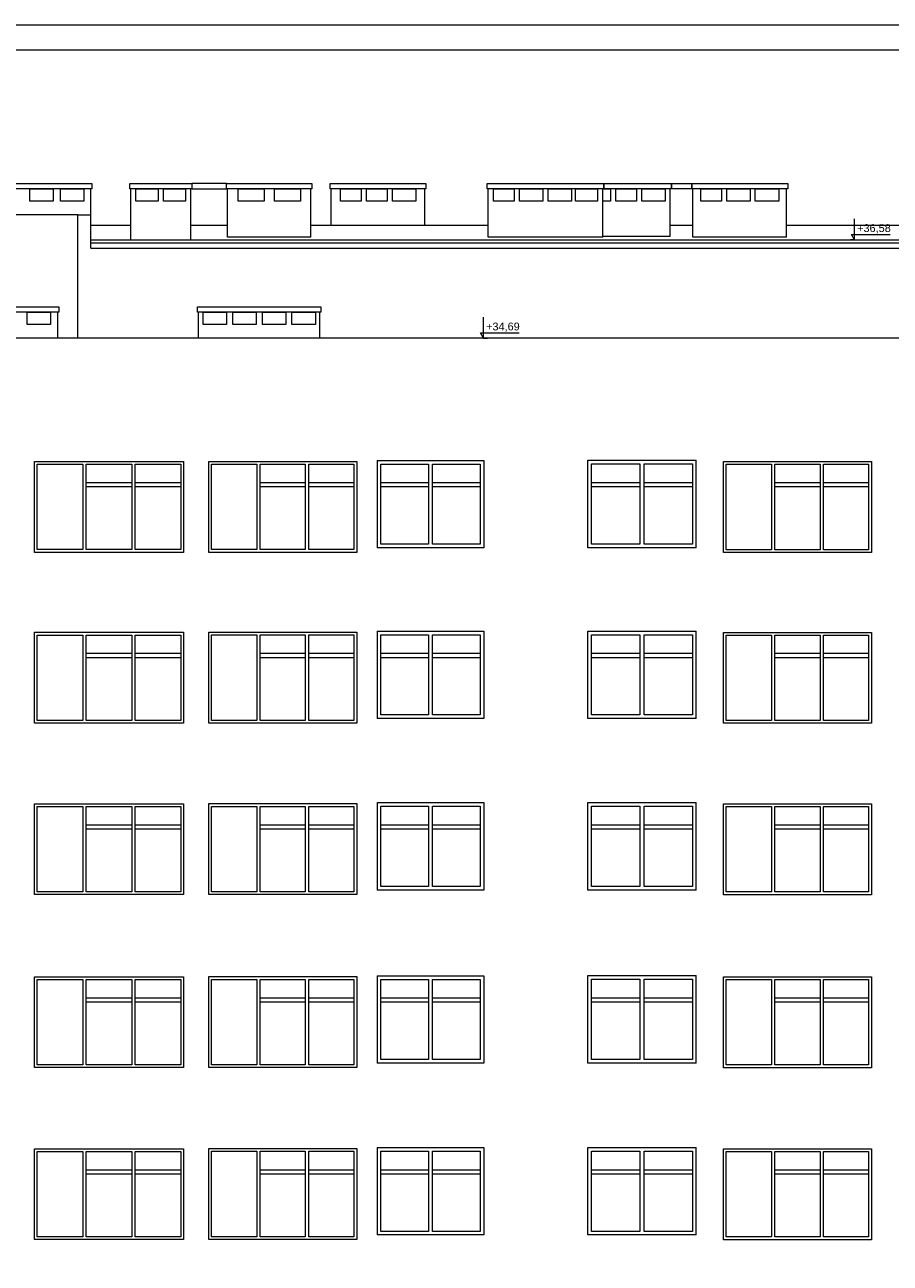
# Paper-space layout 'A-16 INWENTARYZACJA - ELEWACJE' of a CAD drawing. Header units: millimetres. Extents: x 0 to 1100, y 0 to 900.
# Tile 9 of 20: x 118 to 285, y 662 to 900. Entities that reach past the tile are written whole.
import ezdxf
from ezdxf.xclip import XClip

# ---------------------------------------------------------------- set-up
doc = ezdxf.new("R2010")
doc.units = ezdxf.units.MM
doc.header["$MEASUREMENT"] = 0
doc.header["$XCLIPFRAME"] = 0
for name, color, linetype, lineweight in [('A_Arkusz_Nr_pióra__1', 7, 'Continuous', 20), ('A_ściany_Nr_pióra__1', 7, 'Continuous', 20), ('A_ściany_Nr_pióra__2', 8, 'Continuous', 13), ('A_ściany_Nr_pióra__3', 252, 'Continuous', 13)]:
    doc.layers.add(name, color=color, linetype=linetype, lineweight=lineweight)
doc.layers.add('A_wymiary_Nr_pióra__7', color=7, linetype='Continuous', lineweight=18, true_color=0x171717)
doc.styles.add('STYL_AUTOMATYCZNY_4', font='arial.ttf')

# ---------------------------------------------------------------- blocks, each defined once
blk = doc.blocks.new('Rysunek_3_3', base_point=(-1601.89, 1777.84))
at = {"layer": 'A_wymiary_Nr_pióra__7', "color": 250, "linetype": 'Continuous', "lineweight": 18, "true_color": 0x171717}
for p, q in [((277.88, 858.66), (277.88, 862.66)), ((277.88, 858.66), (277.13, 858.66)), ((277.88, 858.66), (277.3, 859.66)), ((277.3, 859.66), (277.88, 859.66)), ((277.88, 859.66), (284.73, 859.66)), ((277.88, 858.66), (278.63, 858.66)), ((206.52, 839.74), (206.52, 843.74)), ((206.52, 839.74), (205.77, 839.74)), ((206.52, 839.74), (205.94, 840.74)), ((205.94, 840.74), (206.52, 840.74)), ((206.52, 840.74), (213.36, 840.74)), ((206.52, 839.74), (207.27, 839.74))]:
    blk.add_line(p, q, dxfattribs=at)
at = {"layer": 'A_ściany_Nr_pióra__1', "color": 7, "linetype": 'Continuous', "lineweight": 20}
for p, q in [((128.53, 863.46), (81.98, 863.46)), ((128.53, 839.74), (128.53, 863.46)), ((128.53, 863.46), (131.03, 863.46)), ((131.03, 858.66), (131.03, 863.46)), ((131.03, 861.46), (138.69, 861.46)), ((150.21, 861.46), (157.32, 861.46)), ((173.32, 861.46), (207.45, 861.46)), ((242.45, 861.46), (246.8, 861.46)), ((264.82, 861.46), (300.47, 861.46)), ((131.03, 858.66), (348.63, 858.66)), ((550.38, 839.74), (81.98, 839.74))]:
    blk.add_line(p, q, dxfattribs=at)
at = {"layer": 'A_ściany_Nr_pióra__2', "color": 8, "linetype": 'Continuous', "lineweight": 13}
for p, q in [((131.02, 863.46), (131.02, 868.46)), ((138.69, 858.66), (138.69, 868.46)), ((150.21, 858.66), (150.21, 868.46)), ((157.32, 859.14), (157.32, 868.46)), ((173.32, 859.14), (173.32, 868.46)), ((177.25, 861.46), (177.25, 868.46)), ((195.25, 861.46), (195.25, 868.46)), ((207.45, 859.14), (207.45, 868.46)), ((229.45, 859.14), (229.45, 868.46)), ((242.45, 859.27), (242.45, 868.46)), ((246.8, 859.14), (246.8, 868.46)), ((264.82, 859.14), (264.82, 868.46)), ((131.03, 857.06), (131.03, 858.66)), ((131.03, 858.06), (348.63, 858.06)), ((173.32, 859.14), (157.32, 859.14)), ((229.45, 859.14), (207.45, 859.14)), ((242.45, 859.27), (229.45, 859.27)), ((264.82, 859.14), (246.8, 859.14)), ((131.03, 857.06), (348.63, 857.06)), ((124.63, 839.74), (124.63, 844.74)), ((151.73, 839.74), (151.73, 844.74)), ((175.03, 839.74), (175.03, 844.74))]:
    blk.add_line(p, q, dxfattribs=at)
at = {"layer": 'A_ściany_Nr_pióra__2', "color": 8, "linetype": 'Continuous', "lineweight": 13, "flags": 128}
for points in [[(131.22, 868.46), (105.92, 868.46), (105.92, 869.46), (131.22, 869.46)], [(150.41, 868.46), (138.49, 868.46), (138.49, 869.46), (150.41, 869.46)], [(150.41, 869.46), (150.41, 868.46), (157.12, 868.46), (157.12, 869.46)], [(173.52, 868.46), (157.12, 868.46), (157.12, 869.46), (173.52, 869.46)], [(195.45, 868.46), (177.05, 868.46), (177.05, 869.46), (195.45, 869.46)], [(229.65, 868.46), (207.25, 868.46), (207.25, 869.46), (229.65, 869.46)], [(242.65, 868.46), (229.65, 868.46), (229.65, 869.46), (242.65, 869.46)], [(246.6, 869.46), (246.6, 868.46), (242.65, 868.46), (242.65, 869.46)], [(265.02, 868.46), (246.6, 868.46), (246.6, 869.46), (265.02, 869.46)], [(119.27, 868.46), (123.77, 868.46), (123.77, 866.06), (119.27, 866.06)], [(125.17, 868.46), (129.67, 868.46), (129.67, 866.06), (125.17, 866.06)], [(139.69, 868.46), (143.94, 868.46), (143.94, 866.06), (139.69, 866.06)], [(144.96, 868.46), (149.21, 868.46), (149.21, 866.06), (144.96, 866.06)], [(159.32, 868.46), (164.32, 868.46), (164.32, 866.06), (159.32, 866.06)], [(166.32, 868.46), (171.32, 868.46), (171.32, 866.06), (166.32, 866.06)], [(179, 868.46), (183, 868.46), (183, 866.06), (179, 866.06)], [(184, 868.46), (188, 868.46), (188, 866.06), (184, 866.06)], [(189, 868.46), (193.5, 868.46), (193.5, 866.06), (189, 866.06)], [(208.45, 868.46), (212.45, 868.46), (212.45, 866.06), (208.45, 866.06)], [(213.45, 868.46), (217.95, 868.46), (217.95, 866.06), (213.45, 866.06)], [(218.95, 868.46), (223.45, 868.46), (223.45, 866.06), (218.95, 866.06)], [(224.23, 868.46), (228.45, 868.46), (228.45, 866.06), (224.23, 866.06)], [(229.45, 868.46), (230.95, 868.46), (230.95, 866.06), (229.45, 866.06)], [(231.95, 868.46), (235.95, 868.46), (235.95, 866.06), (231.95, 866.06)], [(236.95, 868.46), (241.45, 868.46), (241.45, 866.06), (236.95, 866.06)], [(248.3, 868.46), (252.3, 868.46), (252.3, 866.06), (248.3, 866.06)], [(253.3, 868.46), (257.8, 868.46), (257.8, 866.06), (253.3, 866.06)], [(258.8, 868.46), (263.3, 868.46), (263.3, 866.06), (258.8, 866.06)], [(124.83, 844.74), (99.43, 844.74), (99.43, 845.74), (124.83, 845.74)], [(175.23, 844.74), (151.53, 844.74), (151.53, 845.74), (175.23, 845.74)], [(118.73, 844.74), (123.23, 844.74), (123.23, 842.34), (118.73, 842.34)], [(152.59, 844.74), (157.09, 844.74), (157.09, 842.34), (152.59, 842.34)], [(158.29, 844.74), (162.79, 844.74), (162.79, 842.34), (158.29, 842.34)], [(163.99, 844.74), (168.49, 844.74), (168.49, 842.34), (163.99, 842.34)], [(169.69, 844.74), (174.19, 844.74), (174.19, 842.34), (169.69, 842.34)]]:
    blk.add_lwpolyline(points, close=True, dxfattribs=at)
at = {"layer": 'A_ściany_Nr_pióra__3', "color": 252, "linetype": 'Continuous', "lineweight": 13}
for p, q in [((120.15, 816), (148.81, 816)), ((120.15, 798.53), (120.15, 816)), ((120.68, 799.06), (120.68, 815.48)), ((120.68, 815.48), (129.45, 815.48)), ((129.45, 815.48), (129.45, 799.06)), ((130.1, 799.06), (130.1, 815.48)), ((130.1, 815.48), (138.87, 815.48)), ((138.87, 815.48), (138.87, 799.06)), ((139.52, 799.06), (139.52, 815.48)), ((139.52, 815.48), (148.29, 815.48)), ((148.29, 815.48), (148.29, 799.06)), ((148.81, 816), (148.81, 798.53)), ((153.67, 816.03), (182.13, 816.03)), ((153.67, 798.53), (153.67, 816.03)), ((154.2, 799.06), (154.2, 815.51)), ((154.2, 815.51), (162.9, 815.51)), ((162.9, 815.51), (162.9, 799.06)), ((163.55, 799.06), (163.55, 815.51)), ((163.55, 815.51), (172.25, 815.51)), ((172.25, 815.51), (172.25, 799.06)), ((172.9, 799.06), (172.9, 815.51)), ((172.9, 815.51), (181.61, 815.51)), ((181.61, 815.51), (181.61, 799.06)), ((182.13, 816.03), (182.13, 798.53)), ((186.09, 816.21), (206.59, 816.21)), ((186.09, 816.21), (186.09, 799.41)), ((186.79, 800.11), (186.79, 815.51)), ((186.79, 815.51), (195.94, 815.51)), ((195.94, 815.51), (195.94, 800.11)), ((196.74, 800.11), (196.74, 815.51)), ((196.74, 815.51), (205.89, 815.51)), ((205.89, 815.51), (205.89, 800.11)), ((206.59, 816.21), (206.59, 799.41)), ((226.59, 816.23), (247.39, 816.23)), ((226.59, 799.41), (226.59, 816.23)), ((227.29, 800.11), (227.29, 815.53)), ((227.29, 815.53), (236.59, 815.53)), ((236.59, 815.53), (236.59, 800.11)), ((237.39, 800.11), (237.39, 815.53)), ((237.39, 815.53), (246.69, 815.53)), ((246.69, 815.53), (246.69, 800.11)), ((247.39, 799.41), (247.39, 816.23)), ((252.68, 798.51), (252.68, 815.98)), ((252.68, 815.98), (281.11, 815.98)), ((253.21, 799.04), (253.21, 815.46)), ((253.21, 815.46), (261.9, 815.46)), ((261.9, 815.46), (261.9, 799.04)), ((262.55, 799.04), (262.55, 815.46)), ((262.55, 815.46), (271.24, 815.46)), ((271.24, 815.46), (271.24, 799.04)), ((271.89, 799.04), (271.89, 815.46)), ((271.89, 815.46), (280.59, 815.46)), ((280.59, 815.46), (280.59, 799.04)), ((281.11, 815.98), (281.11, 798.51)), ((138.87, 811.91), (130.1, 811.91)), ((138.87, 811.11), (130.1, 811.11)), ((148.29, 811.91), (139.52, 811.91)), ((148.29, 811.11), (139.52, 811.11)), ((172.25, 811.91), (163.55, 811.91)), ((172.25, 811.11), (163.55, 811.11)), ((181.61, 811.91), (172.9, 811.91)), ((181.61, 811.11), (172.9, 811.11)), ((195.94, 811.91), (186.79, 811.91)), ((195.94, 811.11), (186.79, 811.11)), ((205.89, 811.91), (196.74, 811.91)), ((205.89, 811.11), (196.74, 811.11)), ((236.59, 811.91), (227.29, 811.91)), ((236.59, 811.11), (227.29, 811.11)), ((246.69, 811.91), (237.39, 811.91)), ((246.69, 811.11), (237.39, 811.11)), ((271.24, 811.91), (262.55, 811.91)), ((271.24, 811.11), (262.55, 811.11)), ((280.59, 811.91), (271.89, 811.91)), ((280.59, 811.11), (271.89, 811.11)), ((148.81, 798.53), (120.15, 798.53)), ((129.45, 799.06), (120.68, 799.06)), ((138.87, 799.06), (130.1, 799.06)), ((148.29, 799.06), (139.52, 799.06)), ((182.13, 798.53), (153.67, 798.53)), ((162.9, 799.06), (154.2, 799.06)), ((172.25, 799.06), (163.55, 799.06)), ((181.61, 799.06), (172.9, 799.06)), ((206.59, 799.41), (186.09, 799.41)), ((195.94, 800.11), (186.79, 800.11)), ((205.89, 800.11), (196.74, 800.11)), ((247.39, 799.41), (226.59, 799.41)), ((236.59, 800.11), (227.29, 800.11)), ((246.69, 800.11), (237.39, 800.11)), ((281.11, 798.51), (252.68, 798.51)), ((261.9, 799.04), (253.21, 799.04)), ((271.24, 799.04), (262.55, 799.04)), ((280.59, 799.04), (271.89, 799.04)), ((120.15, 783.15), (148.81, 783.15)), ((120.15, 765.68), (120.15, 783.15)), ((120.68, 766.21), (120.68, 782.63)), ((120.68, 782.63), (129.45, 782.63)), ((129.45, 782.63), (129.45, 766.21)), ((130.1, 766.21), (130.1, 782.63)), ((130.1, 782.63), (138.87, 782.63)), ((138.87, 782.63), (138.87, 766.21)), ((139.52, 766.21), (139.52, 782.63)), ((139.52, 782.63), (148.29, 782.63)), ((148.29, 782.63), (148.29, 766.21)), ((148.81, 783.15), (148.81, 765.68)), ((153.67, 783.18), (182.13, 783.18)), ((153.67, 765.68), (153.67, 783.18)), ((154.2, 766.21), (154.2, 782.66)), ((154.2, 782.66), (162.9, 782.66)), ((162.9, 782.66), (162.9, 766.21)), ((163.55, 766.21), (163.55, 782.66)), ((163.55, 782.66), (172.25, 782.66)), ((172.25, 782.66), (172.25, 766.21)), ((172.9, 766.21), (172.9, 782.66)), ((172.9, 782.66), (181.61, 782.66)), ((181.61, 782.66), (181.61, 766.21)), ((182.13, 783.18), (182.13, 765.68)), ((186.09, 783.36), (206.59, 783.36)), ((186.09, 783.36), (186.09, 766.56)), ((186.79, 767.26), (186.79, 782.66)), ((186.79, 782.66), (195.94, 782.66)), ((195.94, 782.66), (195.94, 767.26)), ((196.74, 767.26), (196.74, 782.66)), ((196.74, 782.66), (205.89, 782.66)), ((205.89, 782.66), (205.89, 767.26)), ((206.59, 783.36), (206.59, 766.56)), ((226.59, 783.38), (247.39, 783.38)), ((226.59, 766.56), (226.59, 783.38)), ((227.29, 767.26), (227.29, 782.68)), ((227.29, 782.68), (236.59, 782.68)), ((236.59, 782.68), (236.59, 767.26)), ((237.39, 767.26), (237.39, 782.68)), ((237.39, 782.68), (246.69, 782.68)), ((246.69, 782.68), (246.69, 767.26)), ((247.39, 766.56), (247.39, 783.38)), ((252.68, 765.66), (252.68, 783.13)), ((252.68, 783.13), (281.11, 783.13)), ((253.21, 766.19), (253.21, 782.61)), ((253.21, 782.61), (261.9, 782.61)), ((261.9, 782.61), (261.9, 766.19)), ((262.55, 766.19), (262.55, 782.61)), ((262.55, 782.61), (271.24, 782.61)), ((271.24, 782.61), (271.24, 766.19)), ((271.89, 766.19), (271.89, 782.61)), ((271.89, 782.61), (280.59, 782.61)), ((280.59, 782.61), (280.59, 766.19)), ((281.11, 783.13), (281.11, 765.66)), ((138.87, 779.06), (130.1, 779.06)), ((148.29, 779.06), (139.52, 779.06)), ((172.25, 779.06), (163.55, 779.06)), ((181.61, 779.06), (172.9, 779.06)), ((195.94, 779.06), (186.79, 779.06)), ((205.89, 779.06), (196.74, 779.06)), ((236.59, 779.06), (227.29, 779.06)), ((246.69, 779.06), (237.39, 779.06)), ((271.24, 779.06), (262.55, 779.06)), ((280.59, 779.06), (271.89, 779.06)), ((138.87, 778.26), (130.1, 778.26)), ((148.29, 778.26), (139.52, 778.26)), ((172.25, 778.26), (163.55, 778.26)), ((181.61, 778.26), (172.9, 778.26)), ((195.94, 778.26), (186.79, 778.26)), ((205.89, 778.26), (196.74, 778.26)), ((236.59, 778.26), (227.29, 778.26)), ((246.69, 778.26), (237.39, 778.26)), ((271.24, 778.26), (262.55, 778.26)), ((280.59, 778.26), (271.89, 778.26)), ((195.94, 767.26), (186.79, 767.26)), ((205.89, 767.26), (196.74, 767.26)), ((236.59, 767.26), (227.29, 767.26)), ((246.69, 767.26), (237.39, 767.26)), ((148.81, 765.68), (120.15, 765.68)), ((129.45, 766.21), (120.68, 766.21)), ((138.87, 766.21), (130.1, 766.21)), ((148.29, 766.21), (139.52, 766.21)), ((182.13, 765.68), (153.67, 765.68)), ((162.9, 766.21), (154.2, 766.21)), ((172.25, 766.21), (163.55, 766.21)), ((181.61, 766.21), (172.9, 766.21)), ((206.59, 766.56), (186.09, 766.56)), ((247.39, 766.56), (226.59, 766.56)), ((281.11, 765.66), (252.68, 765.66)), ((261.9, 766.19), (253.21, 766.19)), ((271.24, 766.19), (262.55, 766.19)), ((280.59, 766.19), (271.89, 766.19)), ((186.09, 750.39), (206.59, 750.39)), ((186.09, 750.39), (186.09, 733.59)), ((206.59, 750.39), (206.59, 733.59)), ((226.59, 750.41), (247.39, 750.41)), ((226.59, 733.59), (226.59, 750.41)), ((247.39, 733.59), (247.39, 750.41)), ((120.15, 750.18), (148.81, 750.18)), ((120.15, 732.71), (120.15, 750.18)), ((120.68, 733.23), (120.68, 749.65)), ((120.68, 749.65), (129.45, 749.65)), ((129.45, 749.65), (129.45, 733.23)), ((130.1, 733.23), (130.1, 749.65)), ((130.1, 749.65), (138.87, 749.65)), ((138.87, 749.65), (138.87, 733.23)), ((139.52, 733.23), (139.52, 749.65)), ((139.52, 749.65), (148.29, 749.65)), ((148.29, 749.65), (148.29, 733.23)), ((148.81, 750.18), (148.81, 732.71)), ((153.67, 750.21), (182.13, 750.21)), ((153.67, 732.71), (153.67, 750.21)), ((154.2, 733.23), (154.2, 749.68)), ((154.2, 749.68), (162.9, 749.68)), ((162.9, 749.68), (162.9, 733.23)), ((163.55, 733.23), (163.55, 749.68)), ((163.55, 749.68), (172.25, 749.68)), ((172.25, 749.68), (172.25, 733.23)), ((172.9, 733.23), (172.9, 749.68)), ((172.9, 749.68), (181.61, 749.68)), ((181.61, 749.68), (181.61, 733.23)), ((182.13, 750.21), (182.13, 732.71)), ((186.79, 734.29), (186.79, 749.69)), ((186.79, 749.69), (195.94, 749.69)), ((195.94, 749.69), (195.94, 734.29)), ((196.74, 734.29), (196.74, 749.69)), ((196.74, 749.69), (205.89, 749.69)), ((205.89, 749.69), (205.89, 734.29)), ((227.29, 734.29), (227.29, 749.71)), ((227.29, 749.71), (236.59, 749.71)), ((236.59, 749.71), (236.59, 734.29)), ((237.39, 734.29), (237.39, 749.71)), ((237.39, 749.71), (246.69, 749.71)), ((246.69, 749.71), (246.69, 734.29)), ((252.68, 732.69), (252.68, 750.16)), ((252.68, 750.16), (281.11, 750.16)), ((253.21, 733.21), (253.21, 749.63)), ((253.21, 749.63), (261.9, 749.63)), ((261.9, 749.63), (261.9, 733.21)), ((262.55, 733.21), (262.55, 749.63)), ((262.55, 749.63), (271.24, 749.63)), ((271.24, 749.63), (271.24, 733.21)), ((271.89, 733.21), (271.89, 749.63)), ((271.89, 749.63), (280.59, 749.63)), ((280.59, 749.63), (280.59, 733.21)), ((281.11, 750.16), (281.11, 732.69)), ((138.87, 746.08), (130.1, 746.08)), ((148.29, 746.08), (139.52, 746.08)), ((172.25, 746.08), (163.55, 746.08)), ((181.61, 746.08), (172.9, 746.08)), ((195.94, 746.08), (186.79, 746.08)), ((205.89, 746.08), (196.74, 746.08)), ((236.59, 746.08), (227.29, 746.08)), ((246.69, 746.08), (237.39, 746.08)), ((271.24, 746.08), (262.55, 746.08)), ((280.59, 746.08), (271.89, 746.08)), ((138.87, 745.28), (130.1, 745.28)), ((148.29, 745.28), (139.52, 745.28)), ((172.25, 745.28), (163.55, 745.28)), ((181.61, 745.28), (172.9, 745.28)), ((195.94, 745.28), (186.79, 745.28)), ((205.89, 745.28), (196.74, 745.28)), ((236.59, 745.28), (227.29, 745.28)), ((246.69, 745.28), (237.39, 745.28)), ((271.24, 745.28), (262.55, 745.28)), ((280.59, 745.28), (271.89, 745.28)), ((195.94, 734.29), (186.79, 734.29)), ((205.89, 734.29), (196.74, 734.29)), ((236.59, 734.29), (227.29, 734.29)), ((246.69, 734.29), (237.39, 734.29)), ((148.81, 732.71), (120.15, 732.71)), ((129.45, 733.23), (120.68, 733.23)), ((138.87, 733.23), (130.1, 733.23)), ((148.29, 733.23), (139.52, 733.23)), ((182.13, 732.71), (153.67, 732.71)), ((162.9, 733.23), (154.2, 733.23)), ((172.25, 733.23), (163.55, 733.23)), ((181.61, 733.23), (172.9, 733.23)), ((206.59, 733.59), (186.09, 733.59)), ((247.39, 733.59), (226.59, 733.59)), ((281.11, 732.69), (252.68, 732.69)), ((261.9, 733.21), (253.21, 733.21)), ((271.24, 733.21), (262.55, 733.21)), ((280.59, 733.21), (271.89, 733.21)), ((186.09, 717.11), (206.59, 717.11)), ((186.09, 717.11), (186.09, 700.31)), ((206.59, 717.11), (206.59, 700.31)), ((226.59, 717.13), (247.39, 717.13)), ((226.59, 700.31), (226.59, 717.13)), ((247.39, 700.31), (247.39, 717.13)), ((120.15, 716.9), (148.81, 716.9)), ((120.15, 699.43), (120.15, 716.9)), ((120.68, 699.96), (120.68, 716.38)), ((120.68, 716.38), (129.45, 716.38)), ((129.45, 716.38), (129.45, 699.96)), ((130.1, 699.96), (130.1, 716.38)), ((130.1, 716.38), (138.87, 716.38)), ((138.87, 716.38), (138.87, 699.96)), ((139.52, 699.96), (139.52, 716.38)), ((139.52, 716.38), (148.29, 716.38)), ((148.29, 716.38), (148.29, 699.96)), ((148.81, 716.9), (148.81, 699.43)), ((153.67, 716.93), (182.13, 716.93)), ((153.67, 699.43), (153.67, 716.93)), ((154.2, 699.96), (154.2, 716.41)), ((154.2, 716.41), (162.9, 716.41)), ((162.9, 716.41), (162.9, 699.96)), ((163.55, 699.96), (163.55, 716.41)), ((163.55, 716.41), (172.25, 716.41)), ((172.25, 716.41), (172.25, 699.96)), ((172.9, 699.96), (172.9, 716.41)), ((172.9, 716.41), (181.61, 716.41)), ((181.61, 716.41), (181.61, 699.96)), ((182.13, 716.93), (182.13, 699.43)), ((186.79, 701.01), (186.79, 716.41)), ((186.79, 716.41), (195.94, 716.41)), ((195.94, 716.41), (195.94, 701.01)), ((196.74, 701.01), (196.74, 716.41)), ((196.74, 716.41), (205.89, 716.41)), ((205.89, 716.41), (205.89, 701.01)), ((227.29, 701.01), (227.29, 716.43)), ((227.29, 716.43), (236.59, 716.43)), ((236.59, 716.43), (236.59, 701.01)), ((237.39, 701.01), (237.39, 716.43)), ((237.39, 716.43), (246.69, 716.43)), ((246.69, 716.43), (246.69, 701.01)), ((252.68, 699.41), (252.68, 716.88)), ((252.68, 716.88), (281.11, 716.88)), ((253.21, 699.94), (253.21, 716.36)), ((253.21, 716.36), (261.9, 716.36)), ((261.9, 716.36), (261.9, 699.94)), ((262.55, 699.94), (262.55, 716.36)), ((262.55, 716.36), (271.24, 716.36)), ((271.24, 716.36), (271.24, 699.94)), ((271.89, 699.94), (271.89, 716.36)), ((271.89, 716.36), (280.59, 716.36)), ((280.59, 716.36), (280.59, 699.94)), ((281.11, 716.88), (281.11, 699.41)), ((138.87, 712.81), (130.1, 712.81)), ((148.29, 712.81), (139.52, 712.81)), ((172.25, 712.81), (163.55, 712.81)), ((181.61, 712.81), (172.9, 712.81)), ((195.94, 712.81), (186.79, 712.81)), ((205.89, 712.81), (196.74, 712.81)), ((236.59, 712.81), (227.29, 712.81)), ((246.69, 712.81), (237.39, 712.81)), ((271.24, 712.81), (262.55, 712.81)), ((280.59, 712.81), (271.89, 712.81)), ((138.87, 712.01), (130.1, 712.01)), ((148.29, 712.01), (139.52, 712.01)), ((172.25, 712.01), (163.55, 712.01)), ((181.61, 712.01), (172.9, 712.01)), ((195.94, 712.01), (186.79, 712.01)), ((205.89, 712.01), (196.74, 712.01)), ((236.59, 712.01), (227.29, 712.01)), ((246.69, 712.01), (237.39, 712.01)), ((271.24, 712.01), (262.55, 712.01)), ((280.59, 712.01), (271.89, 712.01)), ((206.59, 700.31), (186.09, 700.31)), ((195.94, 701.01), (186.79, 701.01)), ((205.89, 701.01), (196.74, 701.01)), ((247.39, 700.31), (226.59, 700.31)), ((236.59, 701.01), (227.29, 701.01)), ((246.69, 701.01), (237.39, 701.01)), ((148.81, 699.43), (120.15, 699.43)), ((129.45, 699.96), (120.68, 699.96)), ((138.87, 699.96), (130.1, 699.96)), ((148.29, 699.96), (139.52, 699.96)), ((182.13, 699.43), (153.67, 699.43)), ((162.9, 699.96), (154.2, 699.96)), ((172.25, 699.96), (163.55, 699.96)), ((181.61, 699.96), (172.9, 699.96)), ((281.11, 699.41), (252.68, 699.41)), ((261.9, 699.94), (253.21, 699.94)), ((271.24, 699.94), (262.55, 699.94)), ((280.59, 699.94), (271.89, 699.94)), ((120.15, 683.83), (148.81, 683.83)), ((120.15, 666.36), (120.15, 683.83)), ((148.81, 683.83), (148.81, 666.36)), ((153.67, 683.86), (182.13, 683.86)), ((153.67, 666.36), (153.67, 683.86)), ((182.13, 683.86), (182.13, 666.36)), ((186.09, 684.04), (206.59, 684.04)), ((186.09, 684.04), (186.09, 667.24)), ((206.59, 684.04), (206.59, 667.24)), ((226.59, 684.06), (247.39, 684.06)), ((226.59, 667.24), (226.59, 684.06)), ((247.39, 667.24), (247.39, 684.06)), ((252.68, 666.34), (252.68, 683.81)), ((252.68, 683.81), (281.11, 683.81)), ((281.11, 683.81), (281.11, 666.34)), ((120.68, 666.88), (120.68, 683.3)), ((120.68, 683.3), (129.45, 683.3)), ((129.45, 683.3), (129.45, 666.88)), ((130.1, 666.88), (130.1, 683.3)), ((130.1, 683.3), (138.87, 683.3)), ((138.87, 683.3), (138.87, 666.88)), ((139.52, 666.88), (139.52, 683.3)), ((139.52, 683.3), (148.29, 683.3)), ((148.29, 683.3), (148.29, 666.88)), ((154.2, 666.88), (154.2, 683.33)), ((154.2, 683.33), (162.9, 683.33)), ((162.9, 683.33), (162.9, 666.88)), ((163.55, 666.88), (163.55, 683.33)), ((163.55, 683.33), (172.25, 683.33)), ((172.25, 683.33), (172.25, 666.88)), ((172.9, 666.88), (172.9, 683.33)), ((172.9, 683.33), (181.61, 683.33)), ((181.61, 683.33), (181.61, 666.88)), ((186.79, 667.94), (186.79, 683.34)), ((186.79, 683.34), (195.94, 683.34)), ((195.94, 683.34), (195.94, 667.94)), ((196.74, 667.94), (196.74, 683.34)), ((196.74, 683.34), (205.89, 683.34)), ((205.89, 683.34), (205.89, 667.94)), ((227.29, 667.94), (227.29, 683.36)), ((227.29, 683.36), (236.59, 683.36)), ((236.59, 683.36), (236.59, 667.94)), ((237.39, 667.94), (237.39, 683.36)), ((237.39, 683.36), (246.69, 683.36)), ((246.69, 683.36), (246.69, 667.94)), ((253.21, 666.86), (253.21, 683.28)), ((253.21, 683.28), (261.9, 683.28)), ((261.9, 683.28), (261.9, 666.86)), ((262.55, 666.86), (262.55, 683.28)), ((262.55, 683.28), (271.24, 683.28)), ((271.24, 683.28), (271.24, 666.86)), ((271.89, 666.86), (271.89, 683.28)), ((271.89, 683.28), (280.59, 683.28)), ((280.59, 683.28), (280.59, 666.86)), ((138.87, 679.73), (130.1, 679.73)), ((138.87, 678.93), (130.1, 678.93)), ((148.29, 679.73), (139.52, 679.73)), ((148.29, 678.93), (139.52, 678.93)), ((172.25, 679.73), (163.55, 679.73)), ((172.25, 678.93), (163.55, 678.93)), ((181.61, 679.73), (172.9, 679.73)), ((181.61, 678.93), (172.9, 678.93)), ((195.94, 679.73), (186.79, 679.73)), ((195.94, 678.93), (186.79, 678.93)), ((205.89, 679.73), (196.74, 679.73)), ((205.89, 678.93), (196.74, 678.93)), ((236.59, 679.73), (227.29, 679.73)), ((236.59, 678.93), (227.29, 678.93)), ((246.69, 679.73), (237.39, 679.73)), ((246.69, 678.93), (237.39, 678.93)), ((271.24, 679.73), (262.55, 679.73)), ((271.24, 678.93), (262.55, 678.93)), ((280.59, 679.73), (271.89, 679.73)), ((280.59, 678.93), (271.89, 678.93)), ((206.59, 667.24), (186.09, 667.24)), ((195.94, 667.94), (186.79, 667.94)), ((205.89, 667.94), (196.74, 667.94)), ((247.39, 667.24), (226.59, 667.24)), ((236.59, 667.94), (227.29, 667.94)), ((246.69, 667.94), (237.39, 667.94)), ((148.81, 666.36), (120.15, 666.36)), ((129.45, 666.88), (120.68, 666.88)), ((138.87, 666.88), (130.1, 666.88)), ((148.29, 666.88), (139.52, 666.88)), ((182.13, 666.36), (153.67, 666.36)), ((162.9, 666.88), (154.2, 666.88)), ((172.25, 666.88), (163.55, 666.88)), ((181.61, 666.88), (172.9, 666.88)), ((281.11, 666.34), (252.68, 666.34)), ((261.9, 666.86), (253.21, 666.86)), ((271.24, 666.86), (262.55, 666.86)), ((280.59, 666.86), (271.89, 666.86))]:
    blk.add_line(p, q, dxfattribs=at)
at = {"layer": 'A_wymiary_Nr_pióra__7', "color": 250, "linetype": 'Continuous', "lineweight": 18, "true_color": 0x171717, "char_height": 1.5, "width": 6.3492, "attachment_point": 7, "style": 'STYL_AUTOMATYCZNY_4'}
for s, insert in [('\\A1;{\\pql;\\fArial|b0|i0|c238|p0;\\W1.000000;+36,58}', (278.38, 859.86)), ('\\A1;{\\pql;\\fArial|b0|i0|c238|p0;\\W1.000000;+34,69}', (207.02, 840.94))]:
    blk.add_mtext(s, dxfattribs=dict(at, insert=insert))

psp = doc.layouts.new('A-16 INWENTARYZACJA - ELEWACJE')

# ---------------------------------------------------------------- linework, layer by layer
at = {"layer": 'A_Arkusz_Nr_pióra__1', "color": 7, "linetype": 'Continuous', "lineweight": 20}
psp.add_line((1095.1, 895.1), (29.9, 895.1), dxfattribs=at)
at = {"layer": 'A_Arkusz_Nr_pióra__1', "color": 7, "linetype": 'Continuous', "lineweight": 20, "flags": 128}
psp.add_lwpolyline([(0, 900), (1100, 900), (1100, 0), (0, 0)], close=True, dxfattribs=at)

# ---------------------------------------------------------------- block references
at = {"color": 37, "linetype": 'Continuous', "lineweight": 5, "true_color": 0x656532}
ref = psp.add_blockref('Rysunek_3_3', (-1601.89, 1777.84), dxfattribs=at)
XClip(ref).set_block_clipping_path([(29.8999421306, 457.8477538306), (682.4559103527, 876.9330619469)])

doc.saveas('drawing.dxf')
